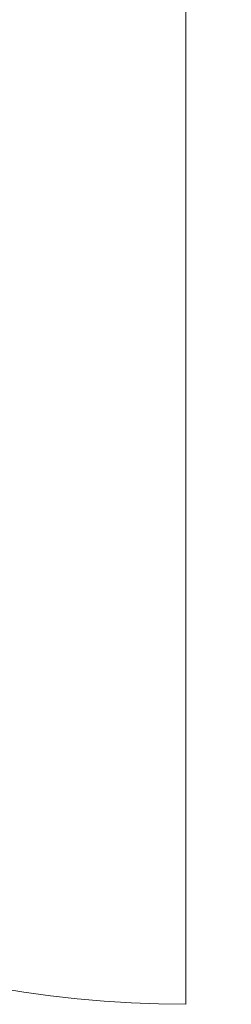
# Model space of a CAD drawing. Extents: x -283435 to 14216, y -77540 to 30522.
# Tile 102 of 177: x -125246 to -125060, y -36605 to -35738. Entities that reach past the tile are written whole.
import ezdxf

# ---------------------------------------------------------------- set-up
doc = ezdxf.new("R2010")
doc.units = 0
doc.header["$MEASUREMENT"] = 0
doc.layers.add('Drzwi ArchiCAD', color=7, linetype='Continuous')
doc.layers.add('ŚCIANY', color=7, linetype='Continuous')
doc.layers.add('Drzwi ArchiCAD_Nr_Pióra__3', color=3, linetype='Continuous', lineweight=18)
doc.layers.add('Drzwi ArchiCAD_Nr_Pióra__7', color=7, linetype='Continuous', lineweight=18)

# ---------------------------------------------------------------- blocks, each defined once
blk = doc.blocks.new('D2 Drzwi podw. proste 12_10')
at = {"layer": 'Drzwi ArchiCAD_Nr_Pióra__3', "linetype": 'Continuous'}
for p, q in [((-935, 0), (-935, 935)), ((935, 0), (935, 935)), ((-935, 0), (-975, 0)), ((-975, 0), (-975, -115)), ((-935, -115), (-935, 0)), ((975, 0), (935, 0)), ((935, 0), (935, -115)), ((975, -115), (975, 0)), ((-975, -115), (-935, -115)), ((935, -115), (975, -115))]:
    blk.add_line(p, q, dxfattribs=at)
for centre, start, end in [((-935, 0), 0, 90), ((935, 0), 90, 180)]:
    blk.add_arc(centre, 935, start, end, dxfattribs=at)
at = {"layer": 'Drzwi ArchiCAD_Nr_Pióra__7', "linetype": 'Continuous'}
for p, q in [((-975, 0), (-975, -115)), ((975, 0), (975, -115))]:
    blk.add_line(p, q, dxfattribs=at)
blk = doc.blocks.new('Ściana_1', base_point=(10396.69, -35209.88))
at = {"layer": 'Drzwi ArchiCAD', "linetype": 'Continuous', "xscale": -1, "rotation": 180}
blk.add_blockref('D2 Drzwi podw. proste 12_10', (-126034.93, -35669.88), dxfattribs=at)

msp = doc.modelspace()

# ---------------------------------------------------------------- block references
at = {"layer": 'ŚCIANY'}
msp.add_blockref('Ściana_1', (10396.69, -35209.88), dxfattribs=at)

doc.saveas('drawing.dxf')
